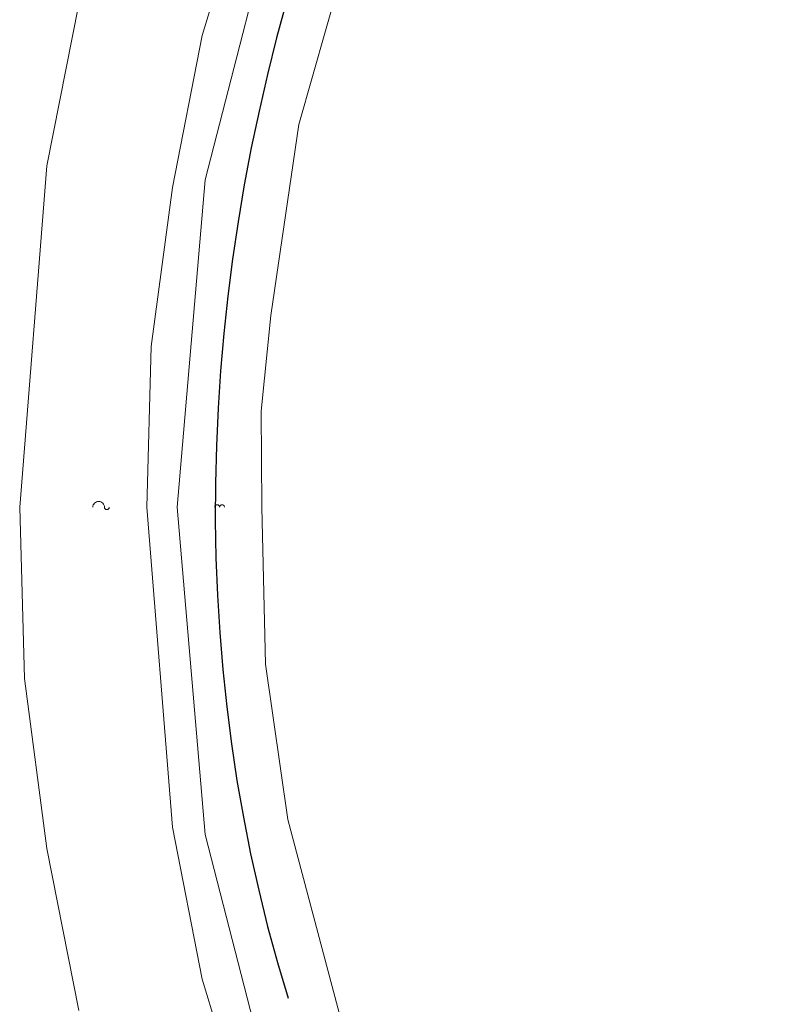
# Model space of a CAD drawing. Header units: inches. Extents: x 0 to 612, y 155 to 655.
# Tile 114 of 138: x 117.68 to 126.47, y 371.1 to 382.69. Entities that reach past the tile are written whole.
import ezdxf

# ---------------------------------------------------------------- set-up
doc = ezdxf.new("R2010")
doc.units = ezdxf.units.IN
doc.header["$MEASUREMENT"] = 0
doc.layers.add('Layer 1', color=7, linetype='Continuous')

# ---------------------------------------------------------------- blocks, each defined once
blk = doc.blocks.new('block 1563')
at = {"layer": 'Layer 1', "lineweight": 0}
for points in [[(120.837, 373.278)], [(121.777, 369.731)]]:
    blk.add_lwpolyline(points, dxfattribs=at)
blk.add_open_spline([(121.777, 369.731), (121.777, 369.731), (120.837, 373.278), (120.837, 373.278), (120.837, 373.278), (121.777, 369.731), (121.777, 369.731)], degree=3, knots=[0, 0, 0, 0, 1, 1, 1, 2, 2, 2, 2], dxfattribs=at)
blk = doc.blocks.new('block 1564')
at = {"layer": 'Layer 1', "lineweight": 0}
for points in [[(120.573, 375.106)], [(120.837, 373.278)]]:
    blk.add_lwpolyline(points, dxfattribs=at)
blk.add_open_spline([(120.837, 373.278), (120.837, 373.278), (120.573, 375.106), (120.573, 375.106), (120.573, 375.106), (120.837, 373.278), (120.837, 373.278)], degree=3, knots=[0, 0, 0, 0, 1, 1, 1, 2, 2, 2, 2], dxfattribs=at)
blk = doc.blocks.new('block 1565')
at = {"layer": 'Layer 1', "lineweight": 0}
for points in [[(120.532, 376.953)], [(120.573, 375.106)]]:
    blk.add_lwpolyline(points, dxfattribs=at)
blk.add_open_spline([(120.573, 375.106), (120.573, 375.106), (120.532, 376.953), (120.532, 376.953), (120.532, 376.953), (120.573, 375.106), (120.573, 375.106)], degree=3, knots=[0, 0, 0, 0, 1, 1, 1, 2, 2, 2, 2], dxfattribs=at)
blk = doc.blocks.new('block 1541')
at = {"layer": 'Layer 1'}
for name in ['block 1565', 'block 1564', 'block 1563']:
    blk.add_blockref(name, (0, 0), dxfattribs=at)
blk = doc.blocks.new('block 1540')
at = {"layer": 'Layer 1'}
blk.add_blockref('block 1541', (0, 0), dxfattribs=at)
blk = doc.blocks.new('block 1568')
at = {"layer": 'Layer 1', "lineweight": 0}
for points in [[(120.524, 378.083)], [(120.532, 376.953)]]:
    blk.add_lwpolyline(points, dxfattribs=at)
blk.add_open_spline([(120.532, 376.953), (120.532, 376.953), (120.524, 378.083), (120.524, 378.083), (120.524, 378.083), (120.532, 376.953), (120.532, 376.953)], degree=3, knots=[0, 0, 0, 0, 1, 1, 1, 2, 2, 2, 2], dxfattribs=at)
blk = doc.blocks.new('block 1569')
at = {"layer": 'Layer 1', "lineweight": 0}
for points in [[(120.635, 379.208)], [(120.524, 378.083)]]:
    blk.add_lwpolyline(points, dxfattribs=at)
blk.add_open_spline([(120.524, 378.083), (120.524, 378.083), (120.635, 379.208), (120.635, 379.208), (120.635, 379.208), (120.524, 378.083), (120.524, 378.083)], degree=3, knots=[0, 0, 0, 0, 1, 1, 1, 2, 2, 2, 2], dxfattribs=at)
blk = doc.blocks.new('block 1570')
at = {"layer": 'Layer 1', "lineweight": 0}
for points in [[(120.965, 381.458)], [(120.635, 379.208)]]:
    blk.add_lwpolyline(points, dxfattribs=at)
blk.add_open_spline([(120.635, 379.208), (120.635, 379.208), (120.965, 381.458), (120.965, 381.458), (120.965, 381.458), (120.635, 379.208), (120.635, 379.208)], degree=3, knots=[0, 0, 0, 0, 1, 1, 1, 2, 2, 2, 2], dxfattribs=at)
blk = doc.blocks.new('block 1571')
at = {"layer": 'Layer 1', "lineweight": 0}
for points in [[(121.609, 383.72)], [(120.965, 381.458)]]:
    blk.add_lwpolyline(points, dxfattribs=at)
blk.add_open_spline([(120.965, 381.458), (120.965, 381.458), (121.609, 383.72), (121.609, 383.72), (121.609, 383.72), (120.965, 381.458), (120.965, 381.458)], degree=3, knots=[0, 0, 0, 0, 1, 1, 1, 2, 2, 2, 2], dxfattribs=at)
blk = doc.blocks.new('block 1567')
at = {"layer": 'Layer 1'}
for name in ['block 1571', 'block 1570', 'block 1569', 'block 1568']:
    blk.add_blockref(name, (0, 0), dxfattribs=at)
blk = doc.blocks.new('block 1566')
at = {"layer": 'Layer 1'}
blk.add_blockref('block 1567', (0, 0), dxfattribs=at)
blk = doc.blocks.new('block 1586')
at = {"layer": 'Layer 1', "lineweight": 0}
for points in [[(120.034, 376.958)], [(120.034, 376.953)]]:
    blk.add_lwpolyline(points, dxfattribs=at)
blk.add_open_spline([(120.034, 376.953), (120.034, 376.953), (120.034, 376.958), (120.034, 376.958), (120.034, 376.958), (120.034, 376.953), (120.034, 376.953)], degree=3, knots=[0, 0, 0, 0, 1, 1, 1, 2, 2, 2, 2], dxfattribs=at)
blk = doc.blocks.new('block 1587')
at = {"layer": 'Layer 1', "lineweight": 0}
for points in [[(120.034, 376.958)], [(120.036, 376.964)]]:
    blk.add_lwpolyline(points, dxfattribs=at)
blk.add_open_spline([(120.034, 376.958), (120.034, 376.958), (120.036, 376.964), (120.036, 376.964), (120.036, 376.964), (120.034, 376.958), (120.034, 376.958)], degree=3, knots=[0, 0, 0, 0, 1, 1, 1, 2, 2, 2, 2], dxfattribs=at)
blk = doc.blocks.new('block 1588')
at = {"layer": 'Layer 1', "lineweight": 0}
for points in [[(120.036, 376.964)], [(120.039, 376.969)]]:
    blk.add_lwpolyline(points, dxfattribs=at)
blk.add_open_spline([(120.036, 376.964), (120.036, 376.964), (120.039, 376.969), (120.039, 376.969), (120.039, 376.969), (120.036, 376.964), (120.036, 376.964)], degree=3, knots=[0, 0, 0, 0, 1, 1, 1, 2, 2, 2, 2], dxfattribs=at)
blk = doc.blocks.new('block 1589')
at = {"layer": 'Layer 1', "lineweight": 0}
for points in [[(120.039, 376.969)], [(120.042, 376.974)]]:
    blk.add_lwpolyline(points, dxfattribs=at)
blk.add_open_spline([(120.039, 376.969), (120.039, 376.969), (120.042, 376.974), (120.042, 376.974), (120.042, 376.974), (120.039, 376.969), (120.039, 376.969)], degree=3, knots=[0, 0, 0, 0, 1, 1, 1, 2, 2, 2, 2], dxfattribs=at)
blk = doc.blocks.new('block 1590')
at = {"layer": 'Layer 1', "lineweight": 0}
for points in [[(120.042, 376.974)], [(120.046, 376.977)]]:
    blk.add_lwpolyline(points, dxfattribs=at)
blk.add_open_spline([(120.042, 376.974), (120.042, 376.974), (120.046, 376.977), (120.046, 376.977), (120.046, 376.977), (120.042, 376.974), (120.042, 376.974)], degree=3, knots=[0, 0, 0, 0, 1, 1, 1, 2, 2, 2, 2], dxfattribs=at)
blk = doc.blocks.new('block 1591')
at = {"layer": 'Layer 1', "lineweight": 0}
for points in [[(120.046, 376.977)], [(120.051, 376.979)]]:
    blk.add_lwpolyline(points, dxfattribs=at)
blk.add_open_spline([(120.046, 376.977), (120.046, 376.977), (120.051, 376.979), (120.051, 376.979), (120.051, 376.979), (120.046, 376.977), (120.046, 376.977)], degree=3, knots=[0, 0, 0, 0, 1, 1, 1, 2, 2, 2, 2], dxfattribs=at)
blk = doc.blocks.new('block 1592')
at = {"layer": 'Layer 1', "lineweight": 0}
for points in [[(120.051, 376.979)], [(120.057, 376.98)]]:
    blk.add_lwpolyline(points, dxfattribs=at)
blk.add_open_spline([(120.051, 376.979), (120.051, 376.979), (120.057, 376.98), (120.057, 376.98), (120.057, 376.98), (120.051, 376.979), (120.051, 376.979)], degree=3, knots=[0, 0, 0, 0, 1, 1, 1, 2, 2, 2, 2], dxfattribs=at)
blk = doc.blocks.new('block 1593')
at = {"layer": 'Layer 1', "lineweight": 0}
for points in [[(120.057, 376.98)], [(120.062, 376.982)]]:
    blk.add_lwpolyline(points, dxfattribs=at)
blk.add_open_spline([(120.057, 376.98), (120.057, 376.98), (120.062, 376.982), (120.062, 376.982), (120.062, 376.982), (120.057, 376.98), (120.057, 376.98)], degree=3, knots=[0, 0, 0, 0, 1, 1, 1, 2, 2, 2, 2], dxfattribs=at)
blk = doc.blocks.new('block 1594')
at = {"layer": 'Layer 1', "lineweight": 0}
for points in [[(120.062, 376.982)], [(120.068, 376.98)]]:
    blk.add_lwpolyline(points, dxfattribs=at)
blk.add_open_spline([(120.062, 376.982), (120.062, 376.982), (120.068, 376.98), (120.068, 376.98), (120.068, 376.98), (120.062, 376.982), (120.062, 376.982)], degree=3, knots=[0, 0, 0, 0, 1, 1, 1, 2, 2, 2, 2], dxfattribs=at)
blk = doc.blocks.new('block 1595')
at = {"layer": 'Layer 1', "lineweight": 0}
for points in [[(120.068, 376.98)], [(120.073, 376.979)]]:
    blk.add_lwpolyline(points, dxfattribs=at)
blk.add_open_spline([(120.068, 376.98), (120.068, 376.98), (120.073, 376.979), (120.073, 376.979), (120.073, 376.979), (120.068, 376.98), (120.068, 376.98)], degree=3, knots=[0, 0, 0, 0, 1, 1, 1, 2, 2, 2, 2], dxfattribs=at)
blk = doc.blocks.new('block 1596')
at = {"layer": 'Layer 1', "lineweight": 0}
for points in [[(120.073, 376.979)], [(120.079, 376.977)]]:
    blk.add_lwpolyline(points, dxfattribs=at)
blk.add_open_spline([(120.073, 376.979), (120.073, 376.979), (120.079, 376.977), (120.079, 376.977), (120.079, 376.977), (120.073, 376.979), (120.073, 376.979)], degree=3, knots=[0, 0, 0, 0, 1, 1, 1, 2, 2, 2, 2], dxfattribs=at)
blk = doc.blocks.new('block 1597')
at = {"layer": 'Layer 1', "lineweight": 0}
for points in [[(120.079, 376.977)], [(120.083, 376.974)]]:
    blk.add_lwpolyline(points, dxfattribs=at)
blk.add_open_spline([(120.079, 376.977), (120.079, 376.977), (120.083, 376.974), (120.083, 376.974), (120.083, 376.974), (120.079, 376.977), (120.079, 376.977)], degree=3, knots=[0, 0, 0, 0, 1, 1, 1, 2, 2, 2, 2], dxfattribs=at)
blk = doc.blocks.new('block 1598')
at = {"layer": 'Layer 1', "lineweight": 0}
for points in [[(120.083, 376.974)], [(120.086, 376.969)]]:
    blk.add_lwpolyline(points, dxfattribs=at)
blk.add_open_spline([(120.083, 376.974), (120.083, 376.974), (120.086, 376.969), (120.086, 376.969), (120.086, 376.969), (120.083, 376.974), (120.083, 376.974)], degree=3, knots=[0, 0, 0, 0, 1, 1, 1, 2, 2, 2, 2], dxfattribs=at)
blk = doc.blocks.new('block 1599')
at = {"layer": 'Layer 1', "lineweight": 0}
for points in [[(120.086, 376.969)], [(120.089, 376.964)]]:
    blk.add_lwpolyline(points, dxfattribs=at)
blk.add_open_spline([(120.086, 376.969), (120.086, 376.969), (120.089, 376.964), (120.089, 376.964), (120.089, 376.964), (120.086, 376.969), (120.086, 376.969)], degree=3, knots=[0, 0, 0, 0, 1, 1, 1, 2, 2, 2, 2], dxfattribs=at)
blk = doc.blocks.new('block 1600')
at = {"layer": 'Layer 1', "lineweight": 0}
for points in [[(120.089, 376.964)], [(120.09, 376.958)]]:
    blk.add_lwpolyline(points, dxfattribs=at)
blk.add_open_spline([(120.089, 376.964), (120.089, 376.964), (120.09, 376.958), (120.09, 376.958), (120.09, 376.958), (120.089, 376.964), (120.089, 376.964)], degree=3, knots=[0, 0, 0, 0, 1, 1, 1, 2, 2, 2, 2], dxfattribs=at)
blk = doc.blocks.new('block 1601')
at = {"layer": 'Layer 1', "lineweight": 0}
for points in [[(120.09, 376.958)], [(120.091, 376.953)]]:
    blk.add_lwpolyline(points, dxfattribs=at)
blk.add_open_spline([(120.09, 376.958), (120.09, 376.958), (120.091, 376.953), (120.091, 376.953), (120.091, 376.953), (120.09, 376.958), (120.09, 376.958)], degree=3, knots=[0, 0, 0, 0, 1, 1, 1, 2, 2, 2, 2], dxfattribs=at)
blk = doc.blocks.new('block 1585')
at = {"layer": 'Layer 1'}
for name in ['block 1587', 'block 1586', 'block 1588', 'block 1589', 'block 1590', 'block 1591', 'block 1592', 'block 1593', 'block 1594', 'block 1595', 'block 1596', 'block 1597', 'block 1598', 'block 1599', 'block 1600', 'block 1601']:
    blk.add_blockref(name, (0, 0), dxfattribs=at)
blk = doc.blocks.new('block 1584')
at = {"layer": 'Layer 1'}
blk.add_blockref('block 1585', (0, 0), dxfattribs=at)
blk = doc.blocks.new('block 1604')
at = {"layer": 'Layer 1', "color": 7, "lineweight": 25}
blk.add_open_spline([(130.355, 395.57), (122.283, 390.971), (118.053, 380.129), (120.839, 371.174)], degree=3, dxfattribs=at)
blk = doc.blocks.new('block 1603')
at = {"layer": 'Layer 1'}
blk.add_blockref('block 1604', (0, 0), dxfattribs=at)
blk = doc.blocks.new('block 1602')
at = {"layer": 'Layer 1'}
blk.add_blockref('block 1603', (0, 0), dxfattribs=at)
blk = doc.blocks.new('block 2487')
at = {"layer": 'Layer 1', "lineweight": 0}
for points in [[(119.863, 373.1)], [(120.817, 369.394)]]:
    blk.add_lwpolyline(points, dxfattribs=at)
blk.add_open_spline([(120.817, 369.394), (120.817, 369.394), (119.863, 373.1), (119.863, 373.1), (119.863, 373.1), (120.817, 369.394), (120.817, 369.394)], degree=3, knots=[0, 0, 0, 0, 1, 1, 1, 2, 2, 2, 2], dxfattribs=at)
blk = doc.blocks.new('block 2488')
at = {"layer": 'Layer 1', "lineweight": 0}
for points in [[(119.536, 376.953)], [(119.863, 373.1)]]:
    blk.add_lwpolyline(points, dxfattribs=at)
blk.add_open_spline([(119.863, 373.1), (119.863, 373.1), (119.536, 376.953), (119.536, 376.953), (119.536, 376.953), (119.863, 373.1), (119.863, 373.1)], degree=3, knots=[0, 0, 0, 0, 1, 1, 1, 2, 2, 2, 2], dxfattribs=at)
blk = doc.blocks.new('block 2470')
at = {"layer": 'Layer 1'}
for name in ['block 2488', 'block 2487']:
    blk.add_blockref(name, (0, 0), dxfattribs=at)
blk = doc.blocks.new('block 2469')
at = {"layer": 'Layer 1'}
blk.add_blockref('block 2470', (0, 0), dxfattribs=at)
blk = doc.blocks.new('block 2491')
at = {"layer": 'Layer 1', "lineweight": 0}
for points in [[(120.033, 376.958)], [(120.034, 376.953)]]:
    blk.add_lwpolyline(points, dxfattribs=at)
blk.add_open_spline([(120.034, 376.953), (120.034, 376.953), (120.033, 376.958), (120.033, 376.958), (120.033, 376.958), (120.034, 376.953), (120.034, 376.953)], degree=3, knots=[0, 0, 0, 0, 1, 1, 1, 2, 2, 2, 2], dxfattribs=at)
blk = doc.blocks.new('block 2492')
at = {"layer": 'Layer 1', "lineweight": 0}
for points in [[(120.032, 376.964)], [(120.033, 376.958)]]:
    blk.add_lwpolyline(points, dxfattribs=at)
blk.add_open_spline([(120.033, 376.958), (120.033, 376.958), (120.032, 376.964), (120.032, 376.964), (120.032, 376.964), (120.033, 376.958), (120.033, 376.958)], degree=3, knots=[0, 0, 0, 0, 1, 1, 1, 2, 2, 2, 2], dxfattribs=at)
blk = doc.blocks.new('block 2493')
at = {"layer": 'Layer 1', "lineweight": 0}
for points in [[(120.029, 376.969)], [(120.032, 376.964)]]:
    blk.add_lwpolyline(points, dxfattribs=at)
blk.add_open_spline([(120.032, 376.964), (120.032, 376.964), (120.029, 376.969), (120.029, 376.969), (120.029, 376.969), (120.032, 376.964), (120.032, 376.964)], degree=3, knots=[0, 0, 0, 0, 1, 1, 1, 2, 2, 2, 2], dxfattribs=at)
blk = doc.blocks.new('block 2494')
at = {"layer": 'Layer 1', "lineweight": 0}
for points in [[(120.025, 376.974)], [(120.029, 376.969)]]:
    blk.add_lwpolyline(points, dxfattribs=at)
blk.add_open_spline([(120.029, 376.969), (120.029, 376.969), (120.025, 376.974), (120.025, 376.974), (120.025, 376.974), (120.029, 376.969), (120.029, 376.969)], degree=3, knots=[0, 0, 0, 0, 1, 1, 1, 2, 2, 2, 2], dxfattribs=at)
blk = doc.blocks.new('block 2495')
at = {"layer": 'Layer 1', "lineweight": 0}
for points in [[(120.021, 376.977)], [(120.025, 376.974)]]:
    blk.add_lwpolyline(points, dxfattribs=at)
blk.add_open_spline([(120.025, 376.974), (120.025, 376.974), (120.021, 376.977), (120.021, 376.977), (120.021, 376.977), (120.025, 376.974), (120.025, 376.974)], degree=3, knots=[0, 0, 0, 0, 1, 1, 1, 2, 2, 2, 2], dxfattribs=at)
blk = doc.blocks.new('block 2496')
at = {"layer": 'Layer 1', "lineweight": 0}
for points in [[(120.016, 376.979)], [(120.021, 376.977)]]:
    blk.add_lwpolyline(points, dxfattribs=at)
blk.add_open_spline([(120.021, 376.977), (120.021, 376.977), (120.016, 376.979), (120.016, 376.979), (120.016, 376.979), (120.021, 376.977), (120.021, 376.977)], degree=3, knots=[0, 0, 0, 0, 1, 1, 1, 2, 2, 2, 2], dxfattribs=at)
blk = doc.blocks.new('block 2497')
at = {"layer": 'Layer 1', "lineweight": 0}
for points in [[(120.011, 376.98)], [(120.016, 376.979)]]:
    blk.add_lwpolyline(points, dxfattribs=at)
blk.add_open_spline([(120.016, 376.979), (120.016, 376.979), (120.011, 376.98), (120.011, 376.98), (120.011, 376.98), (120.016, 376.979), (120.016, 376.979)], degree=3, knots=[0, 0, 0, 0, 1, 1, 1, 2, 2, 2, 2], dxfattribs=at)
blk = doc.blocks.new('block 2498')
at = {"layer": 'Layer 1', "lineweight": 0}
for points in [[(120.005, 376.982)], [(120.011, 376.98)]]:
    blk.add_lwpolyline(points, dxfattribs=at)
blk.add_open_spline([(120.011, 376.98), (120.011, 376.98), (120.005, 376.982), (120.005, 376.982), (120.005, 376.982), (120.011, 376.98), (120.011, 376.98)], degree=3, knots=[0, 0, 0, 0, 1, 1, 1, 2, 2, 2, 2], dxfattribs=at)
blk = doc.blocks.new('block 2499')
at = {"layer": 'Layer 1', "lineweight": 0}
for points in [[(120, 376.98)], [(120.005, 376.982)]]:
    blk.add_lwpolyline(points, dxfattribs=at)
blk.add_open_spline([(120.005, 376.982), (120.005, 376.982), (120, 376.98), (120, 376.98), (120, 376.98), (120.005, 376.982), (120.005, 376.982)], degree=3, knots=[0, 0, 0, 0, 1, 1, 1, 2, 2, 2, 2], dxfattribs=at)
blk = doc.blocks.new('block 2500')
at = {"layer": 'Layer 1', "lineweight": 0}
for points in [[(119.994, 376.979)], [(120, 376.98)]]:
    blk.add_lwpolyline(points, dxfattribs=at)
blk.add_open_spline([(120, 376.98), (120, 376.98), (119.994, 376.979), (119.994, 376.979), (119.994, 376.979), (120, 376.98), (120, 376.98)], degree=3, knots=[0, 0, 0, 0, 1, 1, 1, 2, 2, 2, 2], dxfattribs=at)
blk = doc.blocks.new('block 2501')
at = {"layer": 'Layer 1', "lineweight": 0}
for points in [[(119.989, 376.977)], [(119.994, 376.979)]]:
    blk.add_lwpolyline(points, dxfattribs=at)
blk.add_open_spline([(119.994, 376.979), (119.994, 376.979), (119.989, 376.977), (119.989, 376.977), (119.989, 376.977), (119.994, 376.979), (119.994, 376.979)], degree=3, knots=[0, 0, 0, 0, 1, 1, 1, 2, 2, 2, 2], dxfattribs=at)
blk = doc.blocks.new('block 2502')
at = {"layer": 'Layer 1', "lineweight": 0}
for points in [[(119.985, 376.974)], [(119.989, 376.977)]]:
    blk.add_lwpolyline(points, dxfattribs=at)
blk.add_open_spline([(119.989, 376.977), (119.989, 376.977), (119.985, 376.974), (119.985, 376.974), (119.985, 376.974), (119.989, 376.977), (119.989, 376.977)], degree=3, knots=[0, 0, 0, 0, 1, 1, 1, 2, 2, 2, 2], dxfattribs=at)
blk = doc.blocks.new('block 2503')
at = {"layer": 'Layer 1', "lineweight": 0}
for points in [[(119.981, 376.969)], [(119.985, 376.974)]]:
    blk.add_lwpolyline(points, dxfattribs=at)
blk.add_open_spline([(119.985, 376.974), (119.985, 376.974), (119.981, 376.969), (119.981, 376.969), (119.981, 376.969), (119.985, 376.974), (119.985, 376.974)], degree=3, knots=[0, 0, 0, 0, 1, 1, 1, 2, 2, 2, 2], dxfattribs=at)
blk = doc.blocks.new('block 2504')
at = {"layer": 'Layer 1', "lineweight": 0}
for points in [[(119.979, 376.964)], [(119.981, 376.969)]]:
    blk.add_lwpolyline(points, dxfattribs=at)
blk.add_open_spline([(119.981, 376.969), (119.981, 376.969), (119.979, 376.964), (119.979, 376.964), (119.979, 376.964), (119.981, 376.969), (119.981, 376.969)], degree=3, knots=[0, 0, 0, 0, 1, 1, 1, 2, 2, 2, 2], dxfattribs=at)
blk = doc.blocks.new('block 2505')
at = {"layer": 'Layer 1', "lineweight": 0}
for points in [[(119.977, 376.958)], [(119.979, 376.964)]]:
    blk.add_lwpolyline(points, dxfattribs=at)
blk.add_open_spline([(119.979, 376.964), (119.979, 376.964), (119.977, 376.958), (119.977, 376.958), (119.977, 376.958), (119.979, 376.964), (119.979, 376.964)], degree=3, knots=[0, 0, 0, 0, 1, 1, 1, 2, 2, 2, 2], dxfattribs=at)
blk = doc.blocks.new('block 2506')
at = {"layer": 'Layer 1', "lineweight": 0}
for points in [[(119.976, 376.953)], [(119.977, 376.958)]]:
    blk.add_lwpolyline(points, dxfattribs=at)
blk.add_open_spline([(119.977, 376.958), (119.977, 376.958), (119.976, 376.953), (119.976, 376.953), (119.976, 376.953), (119.977, 376.958), (119.977, 376.958)], degree=3, knots=[0, 0, 0, 0, 1, 1, 1, 2, 2, 2, 2], dxfattribs=at)
blk = doc.blocks.new('block 2490')
at = {"layer": 'Layer 1'}
for name in ['block 2506', 'block 2505', 'block 2504', 'block 2503', 'block 2502', 'block 2501', 'block 2500', 'block 2499', 'block 2498', 'block 2497', 'block 2496', 'block 2495', 'block 2494', 'block 2493', 'block 2492', 'block 2491']:
    blk.add_blockref(name, (0, 0), dxfattribs=at)
blk = doc.blocks.new('block 2489')
at = {"layer": 'Layer 1'}
blk.add_blockref('block 2490', (0, 0), dxfattribs=at)
blk = doc.blocks.new('block 2509')
at = {"layer": 'Layer 1', "lineweight": 0}
for points in [[(119.863, 380.807)], [(119.536, 376.953)]]:
    blk.add_lwpolyline(points, dxfattribs=at)
blk.add_open_spline([(119.536, 376.953), (119.536, 376.953), (119.863, 380.807), (119.863, 380.807), (119.863, 380.807), (119.536, 376.953), (119.536, 376.953)], degree=3, knots=[0, 0, 0, 0, 1, 1, 1, 2, 2, 2, 2], dxfattribs=at)
blk = doc.blocks.new('block 2510')
at = {"layer": 'Layer 1', "lineweight": 0}
for points in [[(120.818, 384.513)], [(119.863, 380.807)]]:
    blk.add_lwpolyline(points, dxfattribs=at)
blk.add_open_spline([(119.863, 380.807), (119.863, 380.807), (120.818, 384.513), (120.818, 384.513), (120.818, 384.513), (119.863, 380.807), (119.863, 380.807)], degree=3, knots=[0, 0, 0, 0, 1, 1, 1, 2, 2, 2, 2], dxfattribs=at)
blk = doc.blocks.new('block 2508')
at = {"layer": 'Layer 1'}
for name in ['block 2510', 'block 2509']:
    blk.add_blockref(name, (0, 0), dxfattribs=at)
blk = doc.blocks.new('block 2507')
at = {"layer": 'Layer 1'}
blk.add_blockref('block 2508', (0, 0), dxfattribs=at)
blk = doc.blocks.new('block 2553')
at = {"layer": 'Layer 1', "lineweight": 0}
for points in [[(119.828, 371.399)], [(120.356, 369.656)]]:
    blk.add_lwpolyline(points, dxfattribs=at)
blk.add_open_spline([(120.356, 369.656), (120.356, 369.656), (119.828, 371.399), (119.828, 371.399), (119.828, 371.399), (120.356, 369.656), (120.356, 369.656)], degree=3, knots=[0, 0, 0, 0, 1, 1, 1, 2, 2, 2, 2], dxfattribs=at)
blk = doc.blocks.new('block 2554')
at = {"layer": 'Layer 1', "lineweight": 0}
for points in [[(119.478, 373.188)], [(119.828, 371.399)]]:
    blk.add_lwpolyline(points, dxfattribs=at)
blk.add_open_spline([(119.828, 371.399), (119.828, 371.399), (119.478, 373.188), (119.478, 373.188), (119.478, 373.188), (119.828, 371.399), (119.828, 371.399)], degree=3, knots=[0, 0, 0, 0, 1, 1, 1, 2, 2, 2, 2], dxfattribs=at)
blk = doc.blocks.new('block 2555')
at = {"layer": 'Layer 1', "lineweight": 0}
for points in [[(119.177, 376.953)], [(119.478, 373.188)]]:
    blk.add_lwpolyline(points, dxfattribs=at)
blk.add_open_spline([(119.478, 373.188), (119.478, 373.188), (119.177, 376.953), (119.177, 376.953), (119.177, 376.953), (119.478, 373.188), (119.478, 373.188)], degree=3, knots=[0, 0, 0, 0, 1, 1, 1, 2, 2, 2, 2], dxfattribs=at)
blk = doc.blocks.new('block 2528')
at = {"layer": 'Layer 1'}
for name in ['block 2555', 'block 2554', 'block 2553']:
    blk.add_blockref(name, (0, 0), dxfattribs=at)
blk = doc.blocks.new('block 2527')
at = {"layer": 'Layer 1'}
blk.add_blockref('block 2528', (0, 0), dxfattribs=at)
blk = doc.blocks.new('block 2558')
at = {"layer": 'Layer 1', "lineweight": 0}
for points in [[(119.228, 378.844)], [(119.177, 376.953)]]:
    blk.add_lwpolyline(points, dxfattribs=at)
blk.add_open_spline([(119.177, 376.953), (119.177, 376.953), (119.228, 378.844), (119.228, 378.844), (119.228, 378.844), (119.177, 376.953), (119.177, 376.953)], degree=3, knots=[0, 0, 0, 0, 1, 1, 1, 2, 2, 2, 2], dxfattribs=at)
blk = doc.blocks.new('block 2559')
at = {"layer": 'Layer 1', "lineweight": 0}
for points in [[(119.478, 380.718)], [(119.228, 378.844)]]:
    blk.add_lwpolyline(points, dxfattribs=at)
blk.add_open_spline([(119.228, 378.844), (119.228, 378.844), (119.478, 380.718), (119.478, 380.718), (119.478, 380.718), (119.228, 378.844), (119.228, 378.844)], degree=3, knots=[0, 0, 0, 0, 1, 1, 1, 2, 2, 2, 2], dxfattribs=at)
blk = doc.blocks.new('block 2560')
at = {"layer": 'Layer 1', "lineweight": 0}
for points in [[(119.828, 382.507)], [(119.478, 380.718)]]:
    blk.add_lwpolyline(points, dxfattribs=at)
blk.add_open_spline([(119.478, 380.718), (119.478, 380.718), (119.828, 382.507), (119.828, 382.507), (119.828, 382.507), (119.478, 380.718), (119.478, 380.718)], degree=3, knots=[0, 0, 0, 0, 1, 1, 1, 2, 2, 2, 2], dxfattribs=at)
blk = doc.blocks.new('block 2561')
at = {"layer": 'Layer 1', "lineweight": 0}
for points in [[(120.357, 384.249)], [(119.828, 382.507)]]:
    blk.add_lwpolyline(points, dxfattribs=at)
blk.add_open_spline([(119.828, 382.507), (119.828, 382.507), (120.357, 384.249), (120.357, 384.249), (120.357, 384.249), (119.828, 382.507), (119.828, 382.507)], degree=3, knots=[0, 0, 0, 0, 1, 1, 1, 2, 2, 2, 2], dxfattribs=at)
blk = doc.blocks.new('block 2557')
at = {"layer": 'Layer 1'}
for name in ['block 2561', 'block 2560', 'block 2559', 'block 2558']:
    blk.add_blockref(name, (0, 0), dxfattribs=at)
blk = doc.blocks.new('block 2556')
at = {"layer": 'Layer 1'}
blk.add_blockref('block 2557', (0, 0), dxfattribs=at)
blk = doc.blocks.new('block 2587')
at = {"layer": 'Layer 1', "lineweight": 0}
for points in [[(118.679, 376.953)], [(118.679, 376.947)]]:
    blk.add_lwpolyline(points, dxfattribs=at)
blk.add_open_spline([(118.679, 376.953), (118.679, 376.953), (118.679, 376.947), (118.679, 376.947), (118.679, 376.947), (118.679, 376.953), (118.679, 376.953)], degree=3, knots=[0, 0, 0, 0, 1, 1, 1, 2, 2, 2, 2], dxfattribs=at)
blk = doc.blocks.new('block 2588')
at = {"layer": 'Layer 1', "lineweight": 0}
for points in [[(118.679, 376.947)], [(118.681, 376.942)]]:
    blk.add_lwpolyline(points, dxfattribs=at)
blk.add_open_spline([(118.679, 376.947), (118.679, 376.947), (118.681, 376.942), (118.681, 376.942), (118.681, 376.942), (118.679, 376.947), (118.679, 376.947)], degree=3, knots=[0, 0, 0, 0, 1, 1, 1, 2, 2, 2, 2], dxfattribs=at)
blk = doc.blocks.new('block 2589')
at = {"layer": 'Layer 1', "lineweight": 0}
for points in [[(118.681, 376.942)], [(118.684, 376.937)]]:
    blk.add_lwpolyline(points, dxfattribs=at)
blk.add_open_spline([(118.681, 376.942), (118.681, 376.942), (118.684, 376.937), (118.684, 376.937), (118.684, 376.937), (118.681, 376.942), (118.681, 376.942)], degree=3, knots=[0, 0, 0, 0, 1, 1, 1, 2, 2, 2, 2], dxfattribs=at)
blk = doc.blocks.new('block 2590')
at = {"layer": 'Layer 1', "lineweight": 0}
for points in [[(118.684, 376.937)], [(118.688, 376.933)]]:
    blk.add_lwpolyline(points, dxfattribs=at)
blk.add_open_spline([(118.684, 376.937), (118.684, 376.937), (118.688, 376.933), (118.688, 376.933), (118.688, 376.933), (118.684, 376.937), (118.684, 376.937)], degree=3, knots=[0, 0, 0, 0, 1, 1, 1, 2, 2, 2, 2], dxfattribs=at)
blk = doc.blocks.new('block 2591')
at = {"layer": 'Layer 1', "lineweight": 0}
for points in [[(118.688, 376.933)], [(118.691, 376.929)]]:
    blk.add_lwpolyline(points, dxfattribs=at)
blk.add_open_spline([(118.688, 376.933), (118.688, 376.933), (118.691, 376.929), (118.691, 376.929), (118.691, 376.929), (118.688, 376.933), (118.688, 376.933)], degree=3, knots=[0, 0, 0, 0, 1, 1, 1, 2, 2, 2, 2], dxfattribs=at)
blk = doc.blocks.new('block 2592')
at = {"layer": 'Layer 1', "lineweight": 0}
for points in [[(118.691, 376.929)], [(118.696, 376.926)]]:
    blk.add_lwpolyline(points, dxfattribs=at)
blk.add_open_spline([(118.691, 376.929), (118.691, 376.929), (118.696, 376.926), (118.696, 376.926), (118.696, 376.926), (118.691, 376.929), (118.691, 376.929)], degree=3, knots=[0, 0, 0, 0, 1, 1, 1, 2, 2, 2, 2], dxfattribs=at)
blk = doc.blocks.new('block 2593')
at = {"layer": 'Layer 1', "lineweight": 0}
for points in [[(118.696, 376.926)], [(118.702, 376.925)]]:
    blk.add_lwpolyline(points, dxfattribs=at)
blk.add_open_spline([(118.696, 376.926), (118.696, 376.926), (118.702, 376.925), (118.702, 376.925), (118.702, 376.925), (118.696, 376.926), (118.696, 376.926)], degree=3, knots=[0, 0, 0, 0, 1, 1, 1, 2, 2, 2, 2], dxfattribs=at)
blk = doc.blocks.new('block 2594')
at = {"layer": 'Layer 1', "lineweight": 0}
for points in [[(118.702, 376.925)], [(118.707, 376.924)]]:
    blk.add_lwpolyline(points, dxfattribs=at)
blk.add_open_spline([(118.702, 376.925), (118.702, 376.925), (118.707, 376.924), (118.707, 376.924), (118.707, 376.924), (118.702, 376.925), (118.702, 376.925)], degree=3, knots=[0, 0, 0, 0, 1, 1, 1, 2, 2, 2, 2], dxfattribs=at)
blk = doc.blocks.new('block 2595')
at = {"layer": 'Layer 1', "lineweight": 0}
for points in [[(118.707, 376.924)], [(118.713, 376.925)]]:
    blk.add_lwpolyline(points, dxfattribs=at)
blk.add_open_spline([(118.707, 376.924), (118.707, 376.924), (118.713, 376.925), (118.713, 376.925), (118.713, 376.925), (118.707, 376.924), (118.707, 376.924)], degree=3, knots=[0, 0, 0, 0, 1, 1, 1, 2, 2, 2, 2], dxfattribs=at)
blk = doc.blocks.new('block 2596')
at = {"layer": 'Layer 1', "lineweight": 0}
for points in [[(118.713, 376.925)], [(118.719, 376.926)]]:
    blk.add_lwpolyline(points, dxfattribs=at)
blk.add_open_spline([(118.713, 376.925), (118.713, 376.925), (118.719, 376.926), (118.719, 376.926), (118.719, 376.926), (118.713, 376.925), (118.713, 376.925)], degree=3, knots=[0, 0, 0, 0, 1, 1, 1, 2, 2, 2, 2], dxfattribs=at)
blk = doc.blocks.new('block 2597')
at = {"layer": 'Layer 1', "lineweight": 0}
for points in [[(118.719, 376.926)], [(118.724, 376.929)]]:
    blk.add_lwpolyline(points, dxfattribs=at)
blk.add_open_spline([(118.719, 376.926), (118.719, 376.926), (118.724, 376.929), (118.724, 376.929), (118.724, 376.929), (118.719, 376.926), (118.719, 376.926)], degree=3, knots=[0, 0, 0, 0, 1, 1, 1, 2, 2, 2, 2], dxfattribs=at)
blk = doc.blocks.new('block 2598')
at = {"layer": 'Layer 1', "lineweight": 0}
for points in [[(118.724, 376.929)], [(118.728, 376.933)]]:
    blk.add_lwpolyline(points, dxfattribs=at)
blk.add_open_spline([(118.724, 376.929), (118.724, 376.929), (118.728, 376.933), (118.728, 376.933), (118.728, 376.933), (118.724, 376.929), (118.724, 376.929)], degree=3, knots=[0, 0, 0, 0, 1, 1, 1, 2, 2, 2, 2], dxfattribs=at)
blk = doc.blocks.new('block 2599')
at = {"layer": 'Layer 1', "lineweight": 0}
for points in [[(118.728, 376.933)], [(118.731, 376.937)]]:
    blk.add_lwpolyline(points, dxfattribs=at)
blk.add_open_spline([(118.728, 376.933), (118.728, 376.933), (118.731, 376.937), (118.731, 376.937), (118.731, 376.937), (118.728, 376.933), (118.728, 376.933)], degree=3, knots=[0, 0, 0, 0, 1, 1, 1, 2, 2, 2, 2], dxfattribs=at)
blk = doc.blocks.new('block 2600')
at = {"layer": 'Layer 1', "lineweight": 0}
for points in [[(118.731, 376.937)], [(118.734, 376.942)]]:
    blk.add_lwpolyline(points, dxfattribs=at)
blk.add_open_spline([(118.731, 376.937), (118.731, 376.937), (118.734, 376.942), (118.734, 376.942), (118.734, 376.942), (118.731, 376.937), (118.731, 376.937)], degree=3, knots=[0, 0, 0, 0, 1, 1, 1, 2, 2, 2, 2], dxfattribs=at)
blk = doc.blocks.new('block 2601')
at = {"layer": 'Layer 1', "lineweight": 0}
for points in [[(118.734, 376.942)], [(118.736, 376.947)]]:
    blk.add_lwpolyline(points, dxfattribs=at)
blk.add_open_spline([(118.734, 376.942), (118.734, 376.942), (118.736, 376.947), (118.736, 376.947), (118.736, 376.947), (118.734, 376.942), (118.734, 376.942)], degree=3, knots=[0, 0, 0, 0, 1, 1, 1, 2, 2, 2, 2], dxfattribs=at)
blk = doc.blocks.new('block 2602')
at = {"layer": 'Layer 1', "lineweight": 0}
for points in [[(118.736, 376.953)], [(118.736, 376.947)]]:
    blk.add_lwpolyline(points, dxfattribs=at)
blk.add_open_spline([(118.736, 376.947), (118.736, 376.947), (118.736, 376.953), (118.736, 376.953), (118.736, 376.953), (118.736, 376.947), (118.736, 376.947)], degree=3, knots=[0, 0, 0, 0, 1, 1, 1, 2, 2, 2, 2], dxfattribs=at)
blk = doc.blocks.new('block 2586')
at = {"layer": 'Layer 1'}
for name in ['block 2587', 'block 2588', 'block 2589', 'block 2590', 'block 2591', 'block 2592', 'block 2593', 'block 2594', 'block 2595', 'block 2596', 'block 2597', 'block 2598', 'block 2599', 'block 2600', 'block 2601', 'block 2602']:
    blk.add_blockref(name, (0, 0), dxfattribs=at)
blk = doc.blocks.new('block 2585')
at = {"layer": 'Layer 1'}
blk.add_blockref('block 2586', (0, 0), dxfattribs=at)
blk = doc.blocks.new('block 4681')
at = {"layer": 'Layer 1', "lineweight": 0}
for points in [[(118.678, 376.966)], [(118.679, 376.953)]]:
    blk.add_lwpolyline(points, dxfattribs=at)
blk.add_open_spline([(118.679, 376.953), (118.679, 376.953), (118.678, 376.966), (118.678, 376.966), (118.678, 376.966), (118.679, 376.953), (118.679, 376.953)], degree=3, knots=[0, 0, 0, 0, 1, 1, 1, 2, 2, 2, 2], dxfattribs=at)
blk = doc.blocks.new('block 4682')
at = {"layer": 'Layer 1', "lineweight": 0}
for points in [[(118.673, 376.979)], [(118.678, 376.966)]]:
    blk.add_lwpolyline(points, dxfattribs=at)
blk.add_open_spline([(118.678, 376.966), (118.678, 376.966), (118.673, 376.979), (118.673, 376.979), (118.673, 376.979), (118.678, 376.966), (118.678, 376.966)], degree=3, knots=[0, 0, 0, 0, 1, 1, 1, 2, 2, 2, 2], dxfattribs=at)
blk = doc.blocks.new('block 4683')
at = {"layer": 'Layer 1', "lineweight": 0}
for points in [[(118.667, 376.99)], [(118.673, 376.979)]]:
    blk.add_lwpolyline(points, dxfattribs=at)
blk.add_open_spline([(118.673, 376.979), (118.673, 376.979), (118.667, 376.99), (118.667, 376.99), (118.667, 376.99), (118.673, 376.979), (118.673, 376.979)], degree=3, knots=[0, 0, 0, 0, 1, 1, 1, 2, 2, 2, 2], dxfattribs=at)
blk = doc.blocks.new('block 4684')
at = {"layer": 'Layer 1', "lineweight": 0}
for points in [[(118.659, 377.001)], [(118.667, 376.99)]]:
    blk.add_lwpolyline(points, dxfattribs=at)
blk.add_open_spline([(118.667, 376.99), (118.667, 376.99), (118.659, 377.001), (118.659, 377.001), (118.659, 377.001), (118.667, 376.99), (118.667, 376.99)], degree=3, knots=[0, 0, 0, 0, 1, 1, 1, 2, 2, 2, 2], dxfattribs=at)
blk = doc.blocks.new('block 4685')
at = {"layer": 'Layer 1', "lineweight": 0}
for points in [[(118.648, 377.01)], [(118.659, 377.001)]]:
    blk.add_lwpolyline(points, dxfattribs=at)
blk.add_open_spline([(118.659, 377.001), (118.659, 377.001), (118.648, 377.01), (118.648, 377.01), (118.648, 377.01), (118.659, 377.001), (118.659, 377.001)], degree=3, knots=[0, 0, 0, 0, 1, 1, 1, 2, 2, 2, 2], dxfattribs=at)
blk = doc.blocks.new('block 4686')
at = {"layer": 'Layer 1', "lineweight": 0}
for points in [[(118.637, 377.017)], [(118.648, 377.01)]]:
    blk.add_lwpolyline(points, dxfattribs=at)
blk.add_open_spline([(118.648, 377.01), (118.648, 377.01), (118.637, 377.017), (118.637, 377.017), (118.637, 377.017), (118.648, 377.01), (118.648, 377.01)], degree=3, knots=[0, 0, 0, 0, 1, 1, 1, 2, 2, 2, 2], dxfattribs=at)
blk = doc.blocks.new('block 4687')
at = {"layer": 'Layer 1', "lineweight": 0}
for points in [[(118.624, 377.02)], [(118.637, 377.017)]]:
    blk.add_lwpolyline(points, dxfattribs=at)
blk.add_open_spline([(118.637, 377.017), (118.637, 377.017), (118.624, 377.02), (118.624, 377.02), (118.624, 377.02), (118.637, 377.017), (118.637, 377.017)], degree=3, knots=[0, 0, 0, 0, 1, 1, 1, 2, 2, 2, 2], dxfattribs=at)
blk = doc.blocks.new('block 4688')
at = {"layer": 'Layer 1', "lineweight": 0}
for points in [[(118.61, 377.021)], [(118.624, 377.02)]]:
    blk.add_lwpolyline(points, dxfattribs=at)
blk.add_open_spline([(118.624, 377.02), (118.624, 377.02), (118.61, 377.021), (118.61, 377.021), (118.61, 377.021), (118.624, 377.02), (118.624, 377.02)], degree=3, knots=[0, 0, 0, 0, 1, 1, 1, 2, 2, 2, 2], dxfattribs=at)
blk = doc.blocks.new('block 4689')
at = {"layer": 'Layer 1', "lineweight": 0}
for points in [[(118.597, 377.02)], [(118.61, 377.021)]]:
    blk.add_lwpolyline(points, dxfattribs=at)
blk.add_open_spline([(118.61, 377.021), (118.61, 377.021), (118.597, 377.02), (118.597, 377.02), (118.597, 377.02), (118.61, 377.021), (118.61, 377.021)], degree=3, knots=[0, 0, 0, 0, 1, 1, 1, 2, 2, 2, 2], dxfattribs=at)
blk = doc.blocks.new('block 4690')
at = {"layer": 'Layer 1', "lineweight": 0}
for points in [[(118.597, 377.02)], [(118.584, 377.017)]]:
    blk.add_lwpolyline(points, dxfattribs=at)
blk.add_open_spline([(118.597, 377.02), (118.597, 377.02), (118.584, 377.017), (118.584, 377.017), (118.584, 377.017), (118.597, 377.02), (118.597, 377.02)], degree=3, knots=[0, 0, 0, 0, 1, 1, 1, 2, 2, 2, 2], dxfattribs=at)
blk = doc.blocks.new('block 4691')
at = {"layer": 'Layer 1', "lineweight": 0}
for points in [[(118.572, 377.01)], [(118.584, 377.017)]]:
    blk.add_lwpolyline(points, dxfattribs=at)
blk.add_open_spline([(118.584, 377.017), (118.584, 377.017), (118.572, 377.01), (118.572, 377.01), (118.572, 377.01), (118.584, 377.017), (118.584, 377.017)], degree=3, knots=[0, 0, 0, 0, 1, 1, 1, 2, 2, 2, 2], dxfattribs=at)
blk = doc.blocks.new('block 4692')
at = {"layer": 'Layer 1', "lineweight": 0}
for points in [[(118.562, 377.001)], [(118.572, 377.01)]]:
    blk.add_lwpolyline(points, dxfattribs=at)
blk.add_open_spline([(118.572, 377.01), (118.572, 377.01), (118.562, 377.001), (118.562, 377.001), (118.562, 377.001), (118.572, 377.01), (118.572, 377.01)], degree=3, knots=[0, 0, 0, 0, 1, 1, 1, 2, 2, 2, 2], dxfattribs=at)
blk = doc.blocks.new('block 4693')
at = {"layer": 'Layer 1', "lineweight": 0}
for points in [[(118.554, 376.99)], [(118.562, 377.001)]]:
    blk.add_lwpolyline(points, dxfattribs=at)
blk.add_open_spline([(118.562, 377.001), (118.562, 377.001), (118.554, 376.99), (118.554, 376.99), (118.554, 376.99), (118.562, 377.001), (118.562, 377.001)], degree=3, knots=[0, 0, 0, 0, 1, 1, 1, 2, 2, 2, 2], dxfattribs=at)
blk = doc.blocks.new('block 4694')
at = {"layer": 'Layer 1', "lineweight": 0}
for points in [[(118.547, 376.979)], [(118.554, 376.99)]]:
    blk.add_lwpolyline(points, dxfattribs=at)
blk.add_open_spline([(118.554, 376.99), (118.554, 376.99), (118.547, 376.979), (118.547, 376.979), (118.547, 376.979), (118.554, 376.99), (118.554, 376.99)], degree=3, knots=[0, 0, 0, 0, 1, 1, 1, 2, 2, 2, 2], dxfattribs=at)
blk = doc.blocks.new('block 4695')
at = {"layer": 'Layer 1', "lineweight": 0}
for points in [[(118.543, 376.966)], [(118.547, 376.979)]]:
    blk.add_lwpolyline(points, dxfattribs=at)
blk.add_open_spline([(118.547, 376.979), (118.547, 376.979), (118.543, 376.966), (118.543, 376.966), (118.543, 376.966), (118.547, 376.979), (118.547, 376.979)], degree=3, knots=[0, 0, 0, 0, 1, 1, 1, 2, 2, 2, 2], dxfattribs=at)
blk = doc.blocks.new('block 4696')
at = {"layer": 'Layer 1', "lineweight": 0}
for points in [[(118.542, 376.953)], [(118.543, 376.966)]]:
    blk.add_lwpolyline(points, dxfattribs=at)
blk.add_open_spline([(118.543, 376.966), (118.543, 376.966), (118.542, 376.953), (118.542, 376.953), (118.542, 376.953), (118.543, 376.966), (118.543, 376.966)], degree=3, knots=[0, 0, 0, 0, 1, 1, 1, 2, 2, 2, 2], dxfattribs=at)
blk = doc.blocks.new('block 4680')
at = {"layer": 'Layer 1'}
for name in ['block 4690', 'block 4689', 'block 4688', 'block 4687', 'block 4696', 'block 4695', 'block 4694', 'block 4693', 'block 4692', 'block 4691', 'block 4686', 'block 4685', 'block 4684', 'block 4683', 'block 4682', 'block 4681']:
    blk.add_blockref(name, (0, 0), dxfattribs=at)
blk = doc.blocks.new('block 4679')
at = {"layer": 'Layer 1'}
blk.add_blockref('block 4680', (0, 0), dxfattribs=at)
blk = doc.blocks.new('block 4724')
at = {"layer": 'Layer 1', "lineweight": 0}
for points in [[(118.377, 382.876)], [(118.003, 380.97)]]:
    blk.add_lwpolyline(points, dxfattribs=at)
blk.add_open_spline([(118.377, 382.876), (118.377, 382.876), (118.003, 380.97), (118.003, 380.97), (118.003, 380.97), (118.377, 382.876), (118.377, 382.876)], degree=3, knots=[0, 0, 0, 0, 1, 1, 1, 2, 2, 2, 2], dxfattribs=at)
blk = doc.blocks.new('block 4725')
at = {"layer": 'Layer 1', "lineweight": 0}
for points in [[(118.003, 380.97)], [(117.683, 376.953)]]:
    blk.add_lwpolyline(points, dxfattribs=at)
blk.add_open_spline([(118.003, 380.97), (118.003, 380.97), (117.683, 376.953), (117.683, 376.953), (117.683, 376.953), (118.003, 380.97), (118.003, 380.97)], degree=3, knots=[0, 0, 0, 0, 1, 1, 1, 2, 2, 2, 2], dxfattribs=at)
blk = doc.blocks.new('block 4698')
at = {"layer": 'Layer 1'}
for name in ['block 4724', 'block 4725']:
    blk.add_blockref(name, (0, 0), dxfattribs=at)
blk = doc.blocks.new('block 4697')
at = {"layer": 'Layer 1'}
blk.add_blockref('block 4698', (0, 0), dxfattribs=at)
blk = doc.blocks.new('block 4728')
at = {"layer": 'Layer 1', "lineweight": 0}
for points in [[(117.683, 376.953)], [(117.737, 374.936)]]:
    blk.add_lwpolyline(points, dxfattribs=at)
blk.add_open_spline([(117.683, 376.953), (117.683, 376.953), (117.737, 374.936), (117.737, 374.936), (117.737, 374.936), (117.683, 376.953), (117.683, 376.953)], degree=3, knots=[0, 0, 0, 0, 1, 1, 1, 2, 2, 2, 2], dxfattribs=at)
blk = doc.blocks.new('block 4729')
at = {"layer": 'Layer 1', "lineweight": 0}
for points in [[(117.737, 374.936)], [(118.003, 372.937)]]:
    blk.add_lwpolyline(points, dxfattribs=at)
blk.add_open_spline([(117.737, 374.936), (117.737, 374.936), (118.003, 372.937), (118.003, 372.937), (118.003, 372.937), (117.737, 374.936), (117.737, 374.936)], degree=3, knots=[0, 0, 0, 0, 1, 1, 1, 2, 2, 2, 2], dxfattribs=at)
blk = doc.blocks.new('block 4730')
at = {"layer": 'Layer 1', "lineweight": 0}
for points in [[(118.003, 372.937)], [(118.377, 371.029)]]:
    blk.add_lwpolyline(points, dxfattribs=at)
blk.add_open_spline([(118.003, 372.937), (118.003, 372.937), (118.377, 371.029), (118.377, 371.029), (118.377, 371.029), (118.003, 372.937), (118.003, 372.937)], degree=3, knots=[0, 0, 0, 0, 1, 1, 1, 2, 2, 2, 2], dxfattribs=at)
blk = doc.blocks.new('block 4727')
at = {"layer": 'Layer 1'}
for name in ['block 4728', 'block 4729', 'block 4730']:
    blk.add_blockref(name, (0, 0), dxfattribs=at)
blk = doc.blocks.new('block 4726')
at = {"layer": 'Layer 1'}
blk.add_blockref('block 4727', (0, 0), dxfattribs=at)
blk = doc.blocks.new('block 921')
at = {"layer": 'Layer 1'}
for name in ['block 4697', 'block 2556', 'block 2507', 'block 1566', 'block 1602', 'block 4679', 'block 4726', 'block 2585', 'block 2527', 'block 2469', 'block 2489', 'block 1584', 'block 1540']:
    blk.add_blockref(name, (0, 0), dxfattribs=at)
blk = doc.blocks.new('block 920')
at = {"layer": 'Layer 1'}
blk.add_blockref('block 921', (0, 0), dxfattribs=at)
blk = doc.blocks.new('block 2')
at = {"layer": 'Layer 1'}
blk.add_blockref('block 920', (0, 0), dxfattribs=at)

msp = doc.modelspace()

# ---------------------------------------------------------------- block references
at = {"layer": 'Layer 1'}
msp.add_blockref('block 2', (0, 0), dxfattribs=at)

doc.saveas('drawing.dxf')
